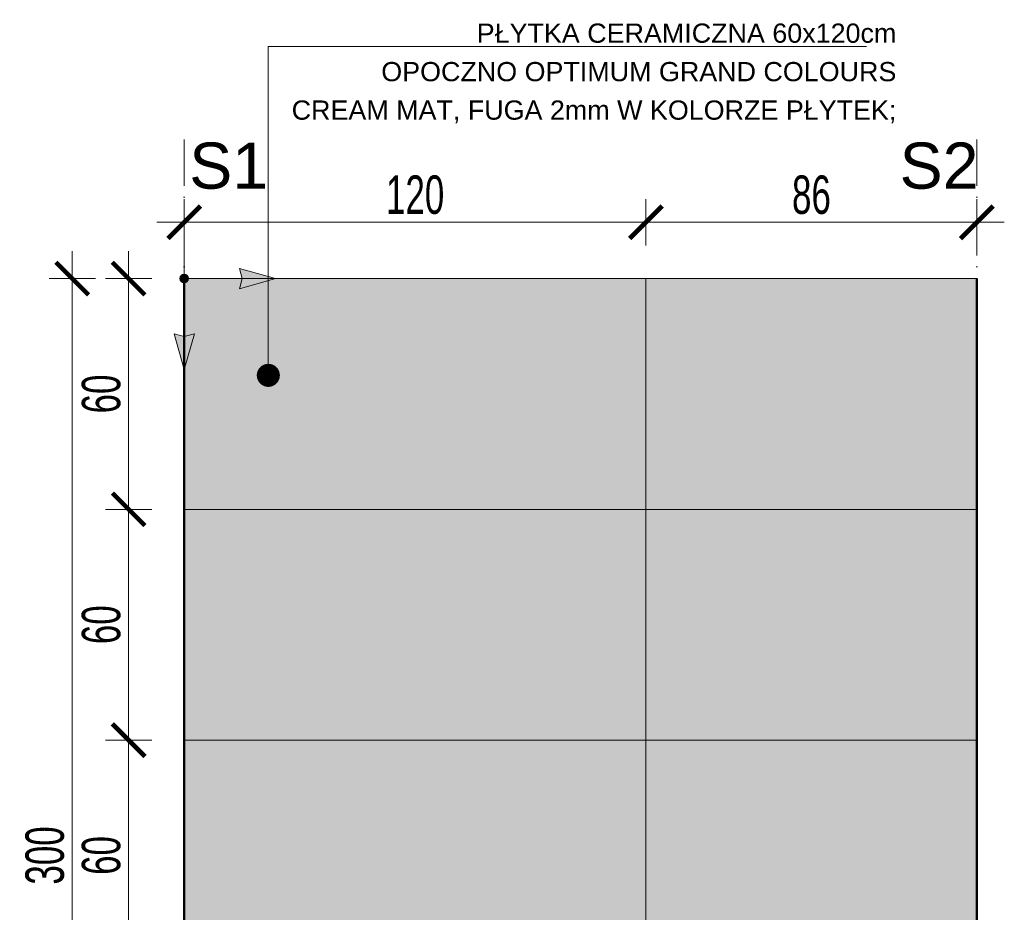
# Model space of a CAD drawing. Header units: millimetres. Extents: x -6792 to 22441, y -13430 to 4653.
# Tile 116 of 256: x -3933 to -3677, y -7549 to -7317. Entities that reach past the tile are written whole.
import ezdxf
from ezdxf import colors
from ezdxf.entities.mleader import LeaderData, LeaderLine
from ezdxf.math import Vec2, Vec3

# ---------------------------------------------------------------- set-up
doc = ezdxf.new("R2010")
doc.units = ezdxf.units.MM
doc.linetypes.add('ACAD_ISO02W100', pattern=[15, 12, -3])
doc.linetypes.add('ACAD_ISO10W100', pattern=[18, 12, -3, 0, -3])
for name, color, linetype, lineweight in [('_A_KOLORYSTYKA ŚCIAN', 40, 'Continuous', 5), ('_A_OPIS', 253, 'Continuous', 9), ('_A_ROZWINIĘCIA_RYSUNEK ŚCIAN', 252, 'Continuous', 15), ('_A_ROZWINIĘCIA_WYMIARY', 252, 'Continuous', 15), ('_A_WIDOK', 163, 'Continuous', 13), ('_A_ŚCIANY PROJEKTOWANE', 150, 'Continuous', 50)]:
    doc.layers.add(name, color=color, linetype=linetype, lineweight=lineweight)
doc.styles.add('DIM', font='arial.ttf', dxfattribs={"width": 0.65})
doc.styles.get("Standard").update_dxf_attribs({"font": 'arial.ttf'})
doc.dimstyles.new('BP_EU_25-50', dxfattribs={"dimtxt": 10, "dimasz": 0.8, "dimexe": 0.75, "dimexo": 1, "dimgap": 2, "dimtad": 1, "dimdec": 0, "dimzin": 9, "dimdsep": 46, "dimtxsty": 'DIM', "dimblk": 'ARCH_1', "dimcen": 0, "dimdle": 50, "dimse1": 1, "dimse2": 1, "dimclrd": 256, "dimclre": 256, "dimclrt": 256, "dimadec": 0, "dimazin": 2, "dimtfac": 1, "dimtdec": 0, "dimtix": 1, "dimtmove": 2, "dimatfit": 0, "dimfxl": 0.75, "dimtolj": 1, "dimtzin": 0, "dimlwd": 15, "dimlwe": -1, "dimarcsym": 0})

# ---------------------------------------------------------------- blocks, each defined once
blk = doc.blocks.new('ARCH_1')
for p, q in [((0, 7.5), (0, -7.5)), ((8.92, 0), (-8.92, 0))]:
    blk.add_line(p, q)
at = {"const_width": 1.5}
blk.add_lwpolyline([(5.3, 5.3), (-5.3, -5.3)], dxfattribs=at)
blk = doc.blocks.new('*D1816')
at = {"layer": '_A_ROZWINIĘCIA_WYMIARY', "lineweight": 15, "transparency": 16777216}
blk.add_line((-3904.69, -7563.24), (-3904.69, -7504.84), dxfattribs=at)
at = {"layer": 'Defpoints', "color": 0, "transparency": 16777216}
for p in [(-3904.69, -7504.04), (-3890.23, -7504.04), (-3890.23, -7564.04)]:
    blk.add_point(p, dxfattribs=at)
at = {"layer": '_A_ROZWINIĘCIA_WYMIARY', "lineweight": 15, "transparency": 16777216, "xscale": 0.8, "yscale": 0.8, "zscale": 0.8}
for p, rotation in [((-3904.69, -7504.04), 90), ((-3904.69, -7564.04), 270)]:
    blk.add_blockref('ARCH_1', p, dxfattribs=dict(at, rotation=rotation))
at = {"layer": '_A_ROZWINIĘCIA_WYMIARY', "transparency": 16777216, "insert": (-3911.8, -7534.04), "char_height": 10, "attachment_point": 5, "rotation": 90, "style": 'DIM'}
blk.add_mtext('\\A1;60', dxfattribs=at)
blk = doc.blocks.new('*D1817')
at = {"layer": '_A_ROZWINIĘCIA_WYMIARY', "lineweight": 15, "transparency": 16777216}
blk.add_line((-3904.69, -7503.24), (-3904.69, -7444.84), dxfattribs=at)
at = {"layer": 'Defpoints', "color": 0, "transparency": 16777216}
for p in [(-3904.69, -7444.04), (-3890.23, -7444.04), (-3890.23, -7504.04)]:
    blk.add_point(p, dxfattribs=at)
at = {"layer": '_A_ROZWINIĘCIA_WYMIARY', "lineweight": 15, "transparency": 16777216, "xscale": 0.8, "yscale": 0.8, "zscale": 0.8}
for p, rotation in [((-3904.69, -7444.04), 90), ((-3904.69, -7504.04), 270)]:
    blk.add_blockref('ARCH_1', p, dxfattribs=dict(at, rotation=rotation))
at = {"layer": '_A_ROZWINIĘCIA_WYMIARY', "transparency": 16777216, "insert": (-3911.8, -7474.04), "char_height": 10, "attachment_point": 5, "rotation": 90, "style": 'DIM'}
blk.add_mtext('\\A1;60', dxfattribs=at)
blk = doc.blocks.new('*D1818')
at = {"layer": '_A_ROZWINIĘCIA_WYMIARY', "lineweight": 15, "transparency": 16777216}
blk.add_line((-3904.69, -7443.24), (-3904.69, -7384.84), dxfattribs=at)
at = {"layer": 'Defpoints', "color": 0, "transparency": 16777216}
for p in [(-3904.69, -7384.04), (-3890.23, -7384.04), (-3890.23, -7444.04)]:
    blk.add_point(p, dxfattribs=at)
at = {"layer": '_A_ROZWINIĘCIA_WYMIARY', "lineweight": 15, "transparency": 16777216, "xscale": 0.8, "yscale": 0.8, "zscale": 0.8}
for p, rotation in [((-3904.69, -7384.04), 90), ((-3904.69, -7444.04), 270)]:
    blk.add_blockref('ARCH_1', p, dxfattribs=dict(at, rotation=rotation))
at = {"layer": '_A_ROZWINIĘCIA_WYMIARY', "transparency": 16777216, "insert": (-3911.8, -7414.04), "char_height": 10, "attachment_point": 5, "rotation": 90, "style": 'DIM'}
blk.add_mtext('\\A1;60', dxfattribs=at)
blk = doc.blocks.new('początek')
at = {"true_color": 0xf61509}
h = blk.add_hatch(color=1, dxfattribs=at)
h.dxf.hatch_style = 2
h.paths.add_polyline_path([(0, 24.67), (-2.76, 14.93), (0, 15.67), (2.76, 14.93)])
h = blk.add_hatch(color=1, dxfattribs=at)
h.dxf.hatch_style = 2
h.paths.add_polyline_path([(24.67, 0), (14.93, 2.76), (15.67, 0), (14.93, -2.76)])
h = blk.add_hatch(color=1, dxfattribs=at)
h.dxf.hatch_style = 2
h.paths.add_polyline_path([(-1.16, 0), (-1.16, -0.06), (-1.15, -0.12), (-1.15, -0.18), (-1.13, -0.24), (-1.12, -0.3), (-1.1, -0.36), (-1.08, -0.42), (-1.06, -0.47), (-1.03, -0.53), (-1, -0.58), (-0.97, -0.63), (-0.94, -0.68), (-0.9, -0.73), (-0.86, -0.78), (-0.82, -0.82), (-0.78, -0.86), (-0.73, -0.9), (-0.68, -0.94), (-0.63, -0.97), (-0.58, -1), (-0.53, -1.03), (-0.47, -1.06), (-0.42, -1.08), (-0.36, -1.1), (-0.3, -1.12), (-0.24, -1.13), (-0.18, -1.15), (-0.12, -1.15), (-0.06, -1.16), (0, -1.16), (0.06, -1.16), (0.12, -1.15), (0.18, -1.15), (0.24, -1.13), (0.3, -1.12), (0.36, -1.1), (0.42, -1.08), (0.47, -1.06), (0.53, -1.03), (0.58, -1), (0.63, -0.97), (0.68, -0.94), (0.73, -0.9), (0.78, -0.86), (0.82, -0.82), (0.86, -0.78), (0.9, -0.73), (0.94, -0.68), (0.97, -0.63), (1, -0.58), (1.03, -0.53), (1.06, -0.47), (1.08, -0.42), (1.1, -0.36), (1.12, -0.3), (1.13, -0.24), (1.15, -0.18), (1.15, -0.12), (1.16, -0.06), (1.16, 0), (1.16, 0.06), (1.15, 0.12), (1.15, 0.18), (1.13, 0.24), (1.12, 0.3), (1.1, 0.36), (1.08, 0.42), (1.06, 0.47), (1.03, 0.53), (1, 0.58), (0.97, 0.63), (0.94, 0.68), (0.9, 0.73), (0.86, 0.78), (0.82, 0.82), (0.78, 0.86), (0.73, 0.9), (0.68, 0.94), (0.63, 0.97), (0.58, 1), (0.53, 1.03), (0.47, 1.06), (0.42, 1.08), (0.36, 1.1), (0.3, 1.12), (0.24, 1.13), (0.18, 1.15), (0.12, 1.15), (0.06, 1.16), (0, 1.16), (-0.06, 1.16), (-0.12, 1.15), (-0.18, 1.15), (-0.24, 1.13), (-0.3, 1.12), (-0.36, 1.1), (-0.42, 1.08), (-0.47, 1.06), (-0.53, 1.03), (-0.58, 1), (-0.63, 0.97), (-0.68, 0.94), (-0.73, 0.9), (-0.78, 0.86), (-0.82, 0.82), (-0.86, 0.78), (-0.9, 0.73), (-0.94, 0.68), (-0.97, 0.63), (-1, 0.58), (-1.03, 0.53), (-1.06, 0.47), (-1.08, 0.42), (-1.1, 0.36), (-1.12, 0.3), (-1.13, 0.24), (-1.15, 0.18), (-1.15, 0.12), (-1.16, 0.06)])
at = {"color": 1, "true_color": 0xf61509}
for p, q in [((0, 15.67), (0, 1.16)), ((1.16, 0), (15.67, 0)), ((0, -1.16), (0, -6.42))]:
    blk.add_line(p, q, dxfattribs=at)
for points in [[(0, 15.67), (2.76, 14.93), (0, 24.67), (-2.76, 14.93)], [(15.67, 0), (14.93, 2.76), (24.67, 0), (14.93, -2.76)]]:
    blk.add_lwpolyline(points, close=True, dxfattribs=at)
blk.add_circle((0, 0), 1.16, dxfattribs=at)
blk = doc.blocks.new('*D1819')
at = {"layer": '_A_ROZWINIĘCIA_WYMIARY', "lineweight": 15, "transparency": 16777216}
blk.add_line((-3889.43, -7369.39), (-3771.03, -7369.39), dxfattribs=at)
at = {"layer": 'Defpoints', "color": 0, "transparency": 16777216}
for p in [(-3770.23, -7369.39), (-3890.23, -7384.04), (-3770.23, -7384.04)]:
    blk.add_point(p, dxfattribs=at)
at = {"layer": '_A_ROZWINIĘCIA_WYMIARY', "lineweight": 15, "transparency": 16777216, "xscale": 0.8, "yscale": 0.8, "zscale": 0.8, "rotation": 180}
blk.add_blockref('ARCH_1', (-3890.23, -7369.39), dxfattribs=at)
at = {"layer": '_A_ROZWINIĘCIA_WYMIARY', "lineweight": 15, "transparency": 16777216, "xscale": 0.8, "yscale": 0.8, "zscale": 0.8}
blk.add_blockref('ARCH_1', (-3770.23, -7369.39), dxfattribs=at)
at = {"layer": '_A_ROZWINIĘCIA_WYMIARY', "transparency": 16777216, "insert": (-3830.23, -7362.28), "char_height": 10, "attachment_point": 5, "style": 'DIM'}
blk.add_mtext('\\A1;120', dxfattribs=at)
blk = doc.blocks.new('*D1820')
at = {"layer": '_A_ROZWINIĘCIA_WYMIARY', "lineweight": 15, "transparency": 16777216}
blk.add_line((-3769.43, -7369.39), (-3685.03, -7369.39), dxfattribs=at)
at = {"layer": 'Defpoints', "color": 0, "transparency": 16777216}
for p in [(-3684.23, -7369.39), (-3770.23, -7384.04), (-3684.23, -7384.04)]:
    blk.add_point(p, dxfattribs=at)
at = {"layer": '_A_ROZWINIĘCIA_WYMIARY', "lineweight": 15, "transparency": 16777216, "xscale": 0.8, "yscale": 0.8, "zscale": 0.8, "rotation": 180}
blk.add_blockref('ARCH_1', (-3770.23, -7369.39), dxfattribs=at)
at = {"layer": '_A_ROZWINIĘCIA_WYMIARY', "lineweight": 15, "transparency": 16777216, "xscale": 0.8, "yscale": 0.8, "zscale": 0.8}
blk.add_blockref('ARCH_1', (-3684.23, -7369.39), dxfattribs=at)
at = {"layer": '_A_ROZWINIĘCIA_WYMIARY', "transparency": 16777216, "insert": (-3727.23, -7362.28), "char_height": 10, "attachment_point": 5, "style": 'DIM'}
blk.add_mtext('\\A1;86', dxfattribs=at)
blk = doc.blocks.new('*D1784')
at = {"layer": '_A_ROZWINIĘCIA_WYMIARY', "lineweight": 15, "transparency": 16777216}
blk.add_line((-3919.34, -7683.24), (-3919.34, -7384.84), dxfattribs=at)
at = {"layer": 'Defpoints', "color": 0, "transparency": 16777216}
for p in [(-3919.34, -7384.04), (-3890.23, -7384.04), (-3890.23, -7684.04)]:
    blk.add_point(p, dxfattribs=at)
at = {"layer": '_A_ROZWINIĘCIA_WYMIARY', "lineweight": 15, "transparency": 16777216, "xscale": 0.8, "yscale": 0.8, "zscale": 0.8}
for p, rotation in [((-3919.34, -7384.04), 90), ((-3919.34, -7684.04), 270)]:
    blk.add_blockref('ARCH_1', p, dxfattribs=dict(at, rotation=rotation))
at = {"layer": '_A_ROZWINIĘCIA_WYMIARY', "transparency": 16777216, "insert": (-3926.45, -7534.04), "char_height": 10, "attachment_point": 5, "rotation": 90, "style": 'DIM'}
blk.add_mtext('\\A1;300', dxfattribs=at)
blk = doc.blocks.new('_Dot')
at = {"color": 0, "linetype": 'ByBlock', "lineweight": -2}
blk.add_line((-0.5, 0), (-1, 0), dxfattribs=at)
at = {"color": 0, "linetype": 'ByBlock', "const_width": 0.5}
blk.add_lwpolyline([(-0.25, 0, 1), (0.25, 0, 1)], format="xyb", close=True, dxfattribs=at)

msp = doc.modelspace()

# ---------------------------------------------------------------- hatches: boundary and pattern name
at = {"layer": '_A_ROZWINIĘCIA_RYSUNEK ŚCIAN', "true_color": 0xddccbb}
h = msp.add_hatch(color=254, dxfattribs=at)
h.dxf.hatch_style = 1
h.paths.add_polyline_path([(-3890.234, -7384.035), (-3890.234, -7676.035), (-3684.234, -7676.035), (-3684.234, -7384.035)])

# ---------------------------------------------------------------- linework, layer by layer
at = {"layer": '_A_OPIS', "linetype": 'ACAD_ISO10W100'}
for points in [[(-3890.234, -7347.899), (-3890.234, -7772.035)], [(-3684.234, -7347.899), (-3684.234, -7772.035)]]:
    msp.add_lwpolyline(points, dxfattribs=at)
at = {"layer": '_A_ROZWINIĘCIA_RYSUNEK ŚCIAN'}
for points in [[(-3770.234, -7384.035), (-3890.234, -7384.035), (-3890.234, -7444.035), (-3770.234, -7444.035)], [(-3770.234, -7384.035), (-3684.234, -7384.035), (-3684.234, -7444.035), (-3770.234, -7444.035)], [(-3770.234, -7444.035), (-3890.234, -7444.035), (-3890.234, -7504.035), (-3770.234, -7504.035)], [(-3770.234, -7444.035), (-3684.234, -7444.035), (-3684.234, -7504.035), (-3770.234, -7504.035)], [(-3770.234, -7504.035), (-3890.234, -7504.035), (-3890.234, -7564.035), (-3770.234, -7564.035)], [(-3770.234, -7504.035), (-3684.234, -7504.035), (-3684.234, -7564.035), (-3770.234, -7564.035)]]:
    msp.add_lwpolyline(points, close=True, dxfattribs=at)
at = {"layer": '_A_WIDOK'}
msp.add_lwpolyline([(-3890.234, -7384.035), (-3684.234, -7384.035)], dxfattribs=at)
at = {"layer": '_A_ŚCIANY PROJEKTOWANE'}
for points in [[(-3890.234, -7684.035), (-3890.234, -7384.035)], [(-3684.234, -7684.035), (-3684.234, -7384.035)]]:
    msp.add_lwpolyline(points, dxfattribs=at)

# ---------------------------------------------------------------- block references
at = {"layer": '_A_KOLORYSTYKA ŚCIAN', "xscale": -0.9599320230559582, "yscale": 0.9599320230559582, "zscale": 0.9599320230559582, "rotation": 180}
msp.add_blockref('początek', (-3890.234, -7384.035), dxfattribs=at)

# ---------------------------------------------------------------- texts
at = {"layer": '_A_OPIS', "linetype": 'ACAD_ISO02W100', "char_height": 12, "attachment_point": 1}
for s, insert in [('S1', (-3888.94, -7348.658)), ('S2', (-3704.311, -7348.658))]:
    msp.add_mtext_dynamic_manual_height_columns(s, width=46.3498, gutter_width=40, heights=[0], dxfattribs=dict(at, insert=insert))

# ---------------------------------------------------------------- dimensions: what is measured, and where the dimension line sits
at = {"layer": '_A_ROZWINIĘCIA_WYMIARY'}
for base, p1, p2, picture, middle in [((-3770.234, -7369.385), (-3890.234, -7384.035), (-3770.234, -7384.035), '*D1819', (-3830.234, -7362.28)), ((-3684.234, -7369.385), (-3770.234, -7384.035), (-3684.234, -7384.035), '*D1820', (-3727.234, -7362.28))]:
    dim = msp.add_linear_dim(base=base, p1=p1, p2=p2, dimstyle='BP_EU_25-50', dxfattribs=at)
    dim.commit()
    dim.dimension.update_dxf_attribs({"geometry": picture, "text_midpoint": middle})
for base, p1, p2, picture, middle in [((-3919.338, -7384.035), (-3890.234, -7684.035), (-3890.234, -7384.035), '*D1784', (-3926.447, -7534.035)), ((-3904.691, -7384.035), (-3890.234, -7444.035), (-3890.234, -7384.035), '*D1818', (-3911.797, -7414.035)), ((-3904.691, -7444.035), (-3890.234, -7504.035), (-3890.234, -7444.035), '*D1817', (-3911.797, -7474.035)), ((-3904.691, -7504.035), (-3890.234, -7564.035), (-3890.234, -7504.035), '*D1816', (-3911.797, -7534.035))]:
    dim = msp.add_linear_dim(base=base, p1=p1, p2=p2, angle=90, dimstyle='BP_EU_25-50', dxfattribs=at)
    dim.commit()
    dim.dimension.update_dxf_attribs({"geometry": picture, "text_midpoint": middle})

# ---------------------------------------------------------------- leaders
at = {"layer": '_A_OPIS', "linetype": 'ByBlock'}
ml = msp.add_multileader_mtext('Standard', dxfattribs=at)
ml.set_content('PŁYTKA CERAMICZNA 60x120cm \\POPOCZNO OPTIMUM GRAND COLOURS\\PCREAM MAT, FUGA 2mm W KOLORZE PŁYTEK;', color=256)
ml.set_leader_properties(color=256, linetype='ByLayer', lineweight=-1)
ml.set_arrow_properties(name='DOT')
ml.build(insert=Vec2(0, 0))
ml.multileader.update_dxf_attribs({"text_left_attachment_type": 6, "text_right_attachment_type": 5, "dogleg_length": 3, "arrow_head_size": 6})
ctx = ml.context
ctx.base_point, ctx.char_height, ctx.arrow_head_size, ctx.plane_origin = Vec3(-3863.372, -7323.714), 5, 6, Vec3(-3868.386, -7799.541)
ctx.left_attachment, ctx.right_attachment, ctx.text_align_type = 6, 5, 2
notes = []
notes.append((ctx, [(0, (1, 1, 0), (-3868.386, -7323.714), (1, 0), 5.014, [(0, [(-3868.386, -7409.196)], 0, [])])]))
ctx.mtext.insert, ctx.mtext.alignment, ctx.mtext.line_spacing_factor, ctx.mtext.flow_direction = Vec3(-3705.161, -7317.714), 3, 1.2, 5
for ctx, leaders in notes:
    for number, flags, end, landing, length, lines in leaders:
        leader = LeaderData()
        leader.index, (leader.has_last_leader_line, leader.has_dogleg_vector, leader.attachment_direction) = number, flags
        leader.last_leader_point, leader.dogleg_vector, leader.dogleg_length = Vec3(end), Vec3(landing), length
        for number, points, colour, breaks in lines:
            line = LeaderLine()
            line.index, line.vertices, line.color, line.breaks = number, Vec3.list(points), colors.encode_raw_color(colour), breaks
            leader.lines.append(line)
        ctx.leaders.append(leader)

doc.saveas('drawing.dxf')
